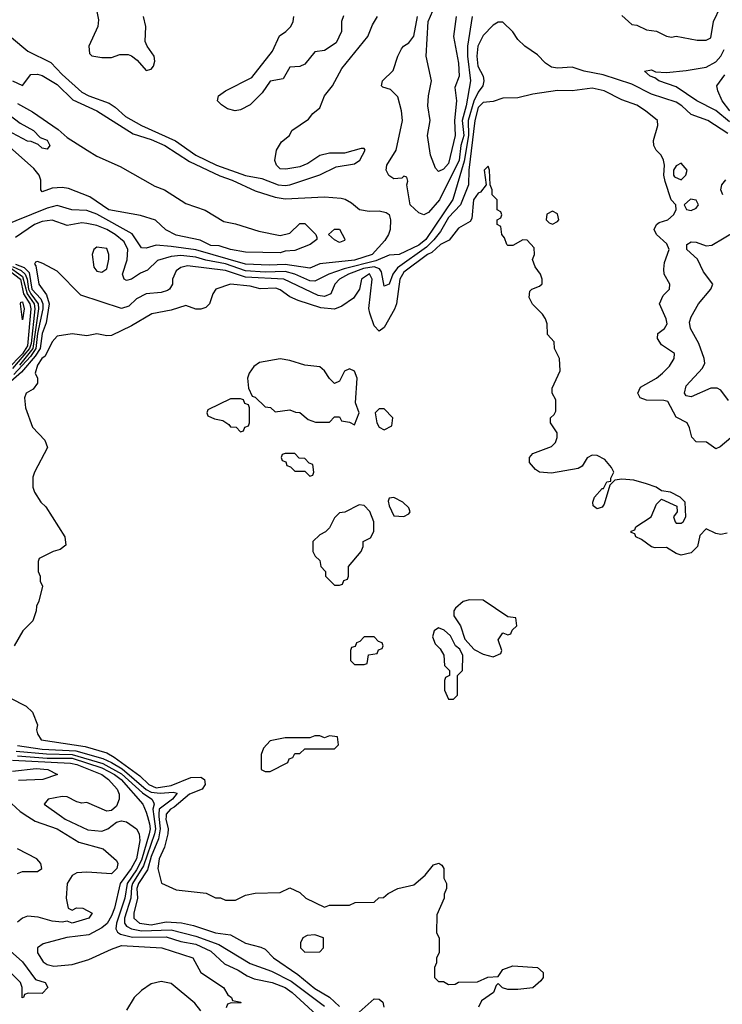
# Model space of a CAD drawing. Header units: inches. Extents: x 2380053 to 2584298, y 380219 to 546618.
# Tile 230 of 256: x 2473639 to 2476476, y 489242 to 493217. Entities that reach past the tile are written whole.
import ezdxf

# ---------------------------------------------------------------- set-up
doc = ezdxf.new("R2010")
doc.units = ezdxf.units.IN
doc.header["$MEASUREMENT"] = 0
doc.layers.add('C4478', color=7, linetype='Continuous')
doc.layers.add('C4479', color=7, linetype='Continuous')

msp = doc.modelspace()

# ---------------------------------------------------------------- linework, layer by layer
at = {"layer": 'C4478', "color": 2}
for points, elevation in [([(2473672.2, 490000), (2473700.8, 489980.8), (2473790, 489950.3), (2473876.9, 489896.9), (2473976, 489870), (2474030, 489822), (2474034.8, 489810), (2474030.6, 489790), (2474010, 489769.3), (2473910, 489776), (2473870, 489773.2), (2473850, 489762), (2473831, 489730), (2473826, 489670), (2473834, 489630), (2473850, 489622), (2473868.7, 489631.3), (2473894, 489630), (2473931.3, 489610), (2473918, 489590), (2473850, 489569.4), (2473830, 489578), (2473810, 489574), (2473770, 489577.2), (2473713.6, 489593.6), (2473670, 489597.2), (2473650, 489589.2), (2473630, 489574)], 18), ([(2473808, 490000), (2473822, 489990), (2473914.2, 489945.8), (2473970, 489941.6), (2473994, 489950), (2474030, 489978), (2474050, 489982.8), (2474070, 489978.8), (2474110.7, 489950), (2474120.5, 489930), (2474123.4, 489903.4), (2474110.1, 489830), (2474088.4, 489790), (2474045, 489730), (2474021.8, 489630), (2474010, 489598.7), (2473991.4, 489568.6), (2473970, 489551), (2473917.4, 489522.6), (2473828.6, 489511.4), (2473733.3, 489486.7), (2473710.4, 489470), (2473710.3, 489450), (2473734.1, 489414.1), (2473750, 489402.3), (2473776.2, 489396.2), (2473850, 489402.7), (2473917.7, 489422.3), (2474010, 489465.3), (2474050, 489478.9), (2474212, 489470), (2474338, 489430), (2474370.6, 489370.6), (2474462, 489310), (2474479.6, 489279.6), (2474494, 489270), (2474498, 489258), (2474532, 489250), (2474530, 489246), (2474492.7, 489247.3), (2474478, 489242), (2474472.7, 489227.3)], 22), ([(2474155, 490000), (2474163.2, 489970), (2474165.7, 489950), (2474162.1, 489930), (2474130, 489823.9), (2474110, 489785.5), (2474072.3, 489730), (2474063.5, 489670), (2474029.1, 489569.1), (2474026.8, 489546.8), (2474033.4, 489533.4), (2474045.8, 489525.8), (2474093.7, 489513.7), (2474230, 489514.2), (2474290, 489496), (2474350, 489484.7), (2474410, 489456.9), (2474465.9, 489405.9), (2474520.5, 489380.5), (2474556.7, 489356.7), (2474585.5, 489345.5), (2474658.8, 489330), (2474710, 489310.2), (2474739.5, 489290), (2474870, 489170.4)], 26), ([(2474180.2, 490000), (2474186.7, 489950), (2474183.4, 489930), (2474139.2, 489800.8), (2474094.6, 489730), (2474090, 489715.1), (2474087.8, 489670), (2474061.3, 489590), (2474061.6, 489570), (2474070, 489557.4), (2474090, 489546.2), (2474130, 489538.1), (2474250, 489542.5), (2474350, 489516.8), (2474443.2, 489483.2), (2474570, 489407.4), (2474655.6, 489375.6), (2474734.8, 489334.8), (2474870, 489234)], 30), ([(2474201.1, 490000), (2474205.8, 489950), (2474198.9, 489910), (2474170, 489838.3), (2474155.2, 489784.8), (2474119, 489730), (2474111.8, 489710), (2474114.7, 489670), (2474099.2, 489610), (2474099.6, 489590), (2474122.4, 489570), (2474170, 489563), (2474230, 489575), (2474291.6, 489571.5), (2474340.5, 489560.5), (2474429.6, 489530.4), (2474490, 489522.4), (2474550, 489488.4), (2474612.5, 489472.5), (2474630, 489464.9), (2474663, 489430), (2474761.7, 489361.7), (2474830, 489306.3), (2474890.2, 489270.2), (2474930, 489232.9)], 34), ([(2474229.5, 490000), (2474228.6, 489990), (2474238.4, 489950), (2474237.1, 489930), (2474223.8, 489876.2), (2474201.3, 489830), (2474196.3, 489790), (2474211.6, 489731.6), (2474270, 489704.7), (2474391.1, 489691.1), (2474430, 489672), (2474450, 489672), (2474470, 489662), (2474510, 489662), (2474550, 489682), (2474590, 489691.3), (2474690, 489694), (2474730, 489712), (2474770, 489694), (2474794, 489670), (2474870, 489634), (2474890, 489642), (2474970, 489642), (2474992.7, 489652.7), (2475070, 489654), (2475088.4, 489671.6), (2475107.3, 489672.7), (2475126, 489690), (2475166, 489710), (2475230, 489724.7), (2475276.5, 489763.5), (2475310, 489804.7), (2475331.6, 489811.6), (2475343.6, 489803.6), (2475351.3, 489790), (2475351.6, 489751.6), (2475362, 489730), (2475362, 489710), (2475352.7, 489687.3), (2475352, 489670), (2475323.6, 489603.6), (2475322, 489530), (2475332, 489510), (2475332, 489450), (2475322, 489430), (2475322, 489410), (2475314, 489390), (2475314, 489350), (2475330, 489334), (2475350, 489334), (2475370, 489322), (2475396.4, 489323.6), (2475410, 489332), (2475487.3, 489332.7), (2475528.4, 489351.6), (2475570, 489354), (2475590, 489382), (2475630, 489398), (2475730, 489391), (2475752, 489370), (2475752, 489350), (2475743.6, 489336.4), (2475710, 489308.7), (2475650, 489301.2), (2475610, 489302), (2475588.4, 489308.4), (2475570, 489326), (2475562, 489318), (2475552, 489290), (2475503.5, 489256.5), (2475491.3, 489230)], 38), ([(2473630, 489770.7), (2473650, 489778.8), (2473710, 489778), (2473728, 489790), (2473724, 489810), (2473708, 489830), (2473629.6, 489869.6)], 18), ([(2473588, 489468), (2473650, 489414), (2473702.8, 489342.8), (2473742, 489330), (2473752, 489310), (2473730, 489286), (2473672.7, 489287.3), (2473658, 489282), (2473654, 489270), (2473648.4, 489268.4), (2473648.7, 489310), (2473642, 489330), (2473606.3, 489366.3)], 18), ([(2474370, 489215.3), (2474346.3, 489246.3), (2474250, 489326), (2474210, 489334.5), (2474170, 489325.2), (2474130, 489297.2), (2474101, 489270), (2474070, 489218)], 22), ([(2475010, 489210.3), (2475070, 489264.4), (2475090, 489263), (2475104.9, 489250), (2475108.4, 489230)], 34)]:
    msp.add_lwpolyline(points, dxfattribs=dict(at, elevation=elevation))
at = {"layer": 'C4478', "color": 2, "elevation": 38}
msp.add_lwpolyline([(2474830, 489522), (2474799.6, 489520.4), (2474782, 489510), (2474772, 489490), (2474772, 489470), (2474790, 489452), (2474850, 489454), (2474866, 489470), (2474866, 489510)], close=True, dxfattribs=at)
at = {"layer": 'C4479', "color": 2}
for points, elevation in [([(2476070, 493234.8), (2476110, 493198), (2476130, 493194.8), (2476170, 493176), (2476210, 493170.7), (2476250, 493150.7), (2476270, 493147.3), (2476290, 493150.6), (2476374.4, 493134.4), (2476410, 493134.8), (2476430, 493144.7), (2476440.7, 493210), (2476468, 493270)], 30), ([(2473605.2, 493145.2), (2473671, 493090), (2473764.8, 493044.8), (2473810, 492995.8), (2473890, 492924.6), (2473917.3, 492910), (2474000, 492880), (2474024.2, 492864.2), (2474066.2, 492826.2), (2474130.5, 492790), (2474268.5, 492728.5), (2474350.6, 492670), (2474433.4, 492630), (2474550, 492587.9), (2474616.1, 492576.1), (2474682, 492550), (2474710, 492548), (2474730, 492551), (2474850, 492591.3), (2474916.5, 492623.5), (2474990, 492634.8), (2475012.7, 492650), (2475033.2, 492690), (2475030, 492698), (2475018, 492698), (2474950, 492679), (2474890, 492679), (2474850, 492668.7), (2474802.8, 492637.2), (2474770, 492624), (2474713.6, 492613.6), (2474690, 492615.3), (2474675.3, 492630), (2474669.2, 492649.2), (2474675.3, 492690), (2474696.4, 492723.6), (2474728, 492750), (2474738, 492770), (2474804.7, 492815.3), (2474822, 492838), (2474850, 492862), (2474869, 492910), (2474901.2, 492950), (2474939.3, 493020.7), (2475044, 493150), (2475063.7, 493196.3), (2475084, 493230)], 30), ([(2473950.8, 493250.8), (2473957.3, 493217.3), (2473954.8, 493190), (2473918, 493110), (2473921, 493081), (2473930, 493072), (2473970, 493064.7), (2474010, 493064.7), (2474043.1, 493076.9), (2474076.9, 493076.9), (2474090, 493072), (2474113.4, 493053.4), (2474150, 493012), (2474170, 493018), (2474179, 493030), (2474184, 493050), (2474181.2, 493070), (2474154, 493110), (2474146, 493130), (2474148.7, 493190), (2474138, 493230)], 34), ([(2474946.4, 493233.6), (2474938, 493210), (2474938, 493170), (2474916.3, 493123.7), (2474870, 493093.2), (2474830, 493088), (2474790, 493038), (2474770, 493028), (2474730, 493026), (2474702, 492978), (2474650, 492968.7), (2474618.4, 492921.6), (2474570, 492873.2), (2474530, 492853.2), (2474509.2, 492849.2), (2474478, 492858), (2474453.6, 492873.6), (2474438, 492890), (2474442, 492910), (2474470, 492930.8), (2474576.3, 492983.7), (2474659, 493090), (2474687.6, 493152.4), (2474714, 493170), (2474733.2, 493190), (2474742.7, 493210), (2474745.2, 493230)], 30), ([(2475465.8, 493230), (2475446.2, 493110), (2475446.5, 493070), (2475458.6, 492970), (2475442, 492870), (2475424.8, 492810), (2475431.6, 492750), (2475420.1, 492710), (2475412.7, 492650), (2475334.3, 492490), (2475290, 492439.3), (2475270, 492429.4), (2475250, 492437.2), (2475216, 492470), (2475202, 492550), (2475206, 492566), (2475202, 492582), (2475190, 492586), (2475182, 492578), (2475150, 492575.3), (2475129, 492589), (2475119, 492610), (2475121.2, 492630), (2475159, 492690), (2475184.5, 492810), (2475180.7, 492850), (2475165.8, 492905.8), (2475136.2, 492936.2), (2475104.5, 492944.5), (2475099, 492950), (2475103.7, 492970), (2475147.2, 493012.8), (2475165.2, 493070), (2475180.2, 493099.8), (2475188, 493110), (2475210, 493124), (2475230, 493150.7), (2475245.6, 493230)], 26), ([(2475400.7, 493230), (2475390.6, 493149.4), (2475410, 493042), (2475413.7, 492990), (2475395.9, 492944.1), (2475403, 492890), (2475393.8, 492810), (2475397.4, 492750), (2475370, 492637.2), (2475350, 492614), (2475330, 492604), (2475318, 492618), (2475298, 492670), (2475285.1, 492750), (2475296, 492810), (2475287.3, 492870), (2475289.6, 492910.4), (2475301.2, 492970), (2475279.3, 493070), (2475288.2, 493210), (2475307, 493253)], 22), ([(2476498, 492758), (2476417.2, 492810), (2476350, 492834), (2476311.8, 492870), (2476290, 492884.2), (2476190, 492916.9), (2476110, 492957.6), (2475994.2, 492994.2), (2475918, 493010), (2475870, 493025.2), (2475810, 493021.2), (2475785.6, 493025.6), (2475762, 493042), (2475730, 493075.3), (2475678, 493110), (2475650, 493138), (2475630, 493168), (2475590, 493208), (2475570, 493208), (2475550, 493195.3), (2475510, 493153.2), (2475489.2, 493110.8), (2475484.7, 493070), (2475489.1, 493030), (2475510.5, 492990), (2475513, 492970), (2475508.2, 492950), (2475490, 492925.1), (2475472.2, 492887.8), (2475449.1, 492810.9), (2475451.5, 492750), (2475433.3, 492646.7), (2475388.2, 492491.8), (2475279.2, 492330), (2475250, 492307.5), (2475171.3, 492270), (2475130, 492267), (2475076.4, 492243.6), (2474948.4, 492211.6), (2474887.3, 492190), (2474830, 492161.7), (2474810, 492163.1), (2474749.5, 492190), (2474710, 492200.6), (2474630, 492197.6), (2474550, 492203.2), (2474470, 492231.6), (2474390, 492246.1), (2474350, 492258.7), (2474290, 492265), (2474250, 492261.4), (2474195.3, 492244.7), (2474154.3, 492205.7), (2474126.4, 492193.6), (2474090, 492169.5), (2474070, 492164.5), (2474061.2, 492170), (2474054, 492190), (2474072.2, 492247.8), (2474075.1, 492290), (2474060, 492320), (2474024.7, 492350), (2473990, 492370.7), (2473950, 492386.6), (2473910, 492395.1), (2473890, 492396.9), (2473830, 492386.6), (2473770, 492407.8), (2473730, 492403), (2473699.1, 492390), (2473621.4, 492338.6)], 30), ([(2476504.7, 492804.7), (2476450, 492850.9), (2476372.3, 492890), (2476290, 492946.6), (2476219, 492970), (2476202.9, 492982.9), (2476184, 492990), (2476162, 493010), (2476190, 493014.9), (2476206.4, 493006.4), (2476250, 493003.8), (2476330, 493012), (2476410, 493026.3), (2476450, 493047), (2476470, 493070.4), (2476483.2, 493096.8)], 26), ([(2473610, 492971), (2473650, 492952), (2473683.7, 492996.3), (2473710, 492998), (2473730, 492992.4), (2473790, 492955.3), (2473853.5, 492893.5), (2473950.6, 492850), (2474096.7, 492756.7), (2474170, 492733.8), (2474224.4, 492710), (2474324.6, 492644.6), (2474446.9, 492586.9), (2474497.1, 492570), (2474590, 492526.7), (2474670, 492500.2), (2474710, 492494), (2474870, 492502), (2474937.1, 492497.1), (2474953.2, 492493.2), (2474978.5, 492478.5), (2475010.8, 492450.8), (2475050, 492444.4), (2475090, 492446), (2475118.8, 492438.8), (2475130.4, 492430.4), (2475135.8, 492410), (2475134.6, 492370), (2475127.4, 492350), (2475113.6, 492326.4), (2475062.4, 492270), (2474990, 492246.4), (2474850, 492231.5), (2474810, 492213.6), (2474710, 492229.1), (2474646.2, 492226.1), (2474550, 492229.9), (2474350, 492288.4), (2474250, 492301.4), (2474190, 492307.1), (2474150, 492295.6), (2474130, 492296), (2474093.2, 492353.2), (2473950, 492431.8), (2473910, 492447.6), (2473849.8, 492449.8), (2473790, 492466.9), (2473750, 492456.4), (2473559.8, 492380.2)], 26), ([(2476506.3, 492850), (2476474.5, 492890), (2476457.2, 492930), (2476454, 492950), (2476485.4, 492994.6)], 22), ([(2476510, 491528.7), (2476467.1, 491492.9), (2476450, 491485.2), (2476411.9, 491511.9), (2476370, 491513.2), (2476352.1, 491532.1), (2476343.7, 491570), (2476333.2, 491590), (2476290, 491613.2), (2476255.3, 491675.3), (2476240.2, 491680.2), (2476170, 491681.3), (2476144, 491690), (2476134.5, 491710), (2476146, 491734), (2476209.3, 491770), (2476234, 491790), (2476262, 491818), (2476281.2, 491850), (2476282, 491870), (2476230, 491905.2), (2476214, 491930), (2476215.3, 491950), (2476242, 491970), (2476252.7, 491990), (2476249, 492010), (2476222, 492070), (2476236.6, 492103.4), (2476262, 492130), (2476264, 492150), (2476241.2, 492190), (2476239.3, 492210), (2476242.5, 492237.5), (2476260.7, 492290), (2476252.3, 492312.3), (2476209.6, 492349.6), (2476201.2, 492370), (2476209.3, 492390.7), (2476220.9, 492399.1), (2476255.3, 492410), (2476279, 492430), (2476288.7, 492450), (2476288, 492470), (2476268.7, 492490), (2476244.7, 492564.7), (2476239, 492590), (2476242, 492630), (2476238, 492650), (2476228.7, 492670), (2476208.7, 492690), (2476199, 492710), (2476197.2, 492730), (2476216, 492790), (2476214, 492810), (2476165.2, 492850), (2476130, 492872.3), (2476070, 492894.5), (2475999, 492930), (2475950, 492941.3), (2475870, 492929.6), (2475810, 492931.1), (2475710, 492916.4), (2475650, 492902.3), (2475590, 492900.5), (2475550, 492886.6), (2475510, 492883.1), (2475490, 492862.4), (2475476.3, 492810), (2475452.4, 492610), (2475451.3, 492550), (2475418.8, 492470), (2475370, 492418.5), (2475337.8, 492362.2), (2475311.5, 492328.5), (2475280.9, 492299.1), (2475164.7, 492215.3), (2475144.9, 492190), (2475130, 492149.4), (2475110, 492142), (2475099.3, 492199.3), (2475091.8, 492211.8), (2475070, 492219.6), (2475027.2, 492212.8), (2474966.7, 492190), (2474930.3, 492170), (2474911.6, 492150), (2474894.9, 492110), (2474870, 492099.3), (2474844.3, 492104.3), (2474705.2, 492170), (2474550, 492178.3), (2474470, 492204.1), (2474315.8, 492224.2), (2474290, 492217), (2474270, 492204), (2474256.3, 492170), (2474255.5, 492150), (2474244, 492130), (2474235.8, 492124.2), (2474210, 492115.6), (2474148.8, 492111.2), (2474110.7, 492090), (2474079.3, 492060.7), (2474050, 492051.8), (2473885.6, 492105.6), (2473790, 492202), (2473732.5, 492232.5), (2473710, 492241.2), (2473702, 492238), (2473698.8, 492230), (2473704.1, 492224.1), (2473715.5, 492150), (2473746.7, 492106.7), (2473758.2, 492070), (2473746, 491994), (2473729.2, 491950), (2473721.6, 491890), (2473701.2, 491858.8), (2473645.9, 491794.1), (2473603.5, 491756.5)], 34), ([(2473630, 492878.7), (2473690, 492844.9), (2473793.6, 492773.6), (2473830, 492742.4), (2473910.7, 492690), (2473950, 492666.7), (2474044.8, 492624.8), (2474184.8, 492544.8), (2474222.8, 492530), (2474310, 492474.9), (2474388.3, 492448.3), (2474462.8, 492402.8), (2474510, 492393.4), (2474604.1, 492364.1), (2474690, 492346), (2474730, 492356), (2474770, 492394), (2474790, 492394), (2474834, 492350), (2474838, 492338), (2474838, 492330), (2474812, 492310), (2474750, 492285.2), (2474710, 492282.7), (2474690, 492276), (2474550, 492278.4), (2474490, 492289.7), (2474444, 492304), (2474410, 492305.7), (2474367.3, 492327.3), (2474270, 492348), (2474228.3, 492368.3), (2474187.5, 492407.5), (2474126.8, 492426.8), (2473999, 492450), (2473921.7, 492501.7), (2473835.6, 492535.6), (2473810, 492539.5), (2473770, 492537), (2473730, 492522), (2473724, 492530), (2473723.7, 492570), (2473718, 492590), (2473696.4, 492616.4), (2473462.5, 492822.5)], 22), ([(2473594.9, 492834.9), (2473640.3, 492800.3), (2473694.8, 492770), (2473722, 492742), (2473750, 492730.5), (2473761, 492710), (2473750, 492695.3), (2473730, 492699), (2473713.6, 492713.6), (2473685.6, 492725.6), (2473670, 492726.6), (2473590, 492769.7)], 18), ([(2476495.5, 491144.5), (2476470, 491139.3), (2476450, 491142.7), (2476410, 491162), (2476385.5, 491134.5), (2476376, 491090), (2476350, 491065.2), (2476310, 491056), (2476290, 491062.7), (2476250, 491087), (2476205.2, 491085.2), (2476190, 491088.7), (2476150, 491119), (2476126, 491130), (2476122, 491142), (2476107.3, 491147.3), (2476107.3, 491152.7), (2476122, 491158), (2476126, 491170), (2476188.7, 491210), (2476210, 491262), (2476230, 491282), (2476292.7, 491252.7), (2476294, 491230), (2476278, 491210), (2476284.7, 491190), (2476290, 491184.7), (2476310, 491184.7), (2476318, 491190), (2476328, 491210), (2476326, 491270), (2476306, 491290), (2476266, 491310), (2476230, 491315.3), (2476208, 491330), (2476170, 491344), (2476118, 491358), (2476070, 491362), (2476042, 491358), (2476022, 491338), (2475998, 491262), (2475990, 491248.7), (2475970, 491242), (2475954.6, 491254.6), (2475953.2, 491270), (2475959.3, 491290), (2475990, 491324.7), (2475995.3, 491324.7), (2476010, 491352), (2476026, 491354), (2476026, 491366), (2476038, 491390), (2476028.7, 491410), (2476002, 491442), (2475970, 491457.2), (2475950, 491459), (2475930, 491448.7), (2475910, 491415.3), (2475894, 491406), (2475786.3, 491386.3), (2475738, 491390), (2475720.9, 491400.9), (2475697.2, 491430), (2475697.2, 491450), (2475710, 491466), (2475785.8, 491494.2), (2475802.7, 491510), (2475809.3, 491530), (2475809.2, 491550), (2475782, 491590), (2475782, 491610), (2475797.2, 491622.8), (2475803.1, 491636.9), (2475803.1, 491683.1), (2475789, 491710), (2475789, 491730), (2475820.4, 491799.6), (2475818, 491850), (2475798, 491890), (2475796.4, 491916.4), (2475770, 491946), (2475768.7, 491990), (2475762, 492010), (2475750, 492028), (2475708.9, 492068.9), (2475696.4, 492096.4), (2475698, 492122), (2475706, 492130), (2475738, 492142), (2475748.4, 492151.6), (2475748.7, 492170), (2475742, 492190), (2475720.2, 492220.2), (2475708.7, 492248.7), (2475718, 492270), (2475716.4, 492296.4), (2475687.3, 492327.3), (2475670, 492328), (2475630, 492306), (2475610, 492306), (2475606, 492310), (2475596.4, 492336.4), (2475586, 492350), (2475582, 492382), (2475566, 492390), (2475566, 492410), (2475582, 492418), (2475586, 492430), (2475582, 492442), (2475566, 492450), (2475566, 492490), (2475546, 492510), (2475546, 492530), (2475538, 492550), (2475535.3, 492610), (2475530, 492626), (2475514, 492610), (2475522, 492550), (2475499.1, 492520.9), (2475490, 492517.2), (2475471.3, 492490), (2475464.7, 492415.3), (2475458, 492402), (2475410, 492375.3), (2475373.2, 492326.8), (2475337.3, 492310), (2475302.6, 492277.4), (2475285.7, 492270), (2475190, 492198.5), (2475173.8, 492170), (2475159.5, 492070), (2475151.7, 492048.3), (2475110, 491974), (2475090, 491959.3), (2475070, 491982), (2475051.9, 492031.9), (2475049, 492051), (2475062.4, 492170), (2475051.2, 492191.2), (2475019.1, 492170), (2475011.3, 492130), (2474986.4, 492093.6), (2474939.3, 492060.7), (2474910, 492049.2), (2474854, 492054), (2474763.8, 492083.8), (2474730, 492098), (2474690, 492127.3), (2474672.9, 492132.9), (2474610, 492131.1), (2474570, 492141.1), (2474490.5, 492149.5), (2474430.9, 492129.1), (2474418, 492110), (2474404.7, 492070), (2474390, 492055.3), (2474370, 492048.7), (2474350, 492048.7), (2474310, 492064), (2474250, 492044), (2474172, 492030), (2474090, 491980.9), (2474010, 491942.7), (2473990, 491941.2), (2473950, 491949), (2473910, 491941.2), (2473850, 491949.2), (2473790, 491939), (2473770, 491917.2), (2473741.1, 491858.9), (2473728.8, 491850), (2473710, 491822), (2473701, 491790), (2473711.3, 491770), (2473711.3, 491750), (2473693.7, 491726.3), (2473664.7, 491710), (2473658, 491690), (2473662.8, 491650), (2473690, 491572), (2473739.8, 491519.8), (2473751, 491490), (2473698, 491390), (2473691.3, 491370), (2473691.3, 491330), (2473698, 491310), (2473724.7, 491270), (2473744.7, 491250), (2473821, 491130), (2473824.7, 491095.3), (2473802, 491078), (2473774, 491070), (2473718, 491042), (2473714, 491030), (2473714, 490990), (2473722, 490970), (2473722, 490950), (2473731.3, 490930), (2473716, 490870), (2473706, 490850), (2473704.7, 490830), (2473691.3, 490790), (2473651.3, 490750), (2473616, 490690)], 38), ([(2476477.2, 492510), (2476469.4, 492530), (2476473.2, 492550), (2476490, 492570.7)], 30), ([(2476500.1, 491680.1), (2476470, 491721.2), (2476455.3, 491730), (2476430, 491729.5), (2476350, 491694.5), (2476330, 491699.3), (2476322.9, 491710), (2476330, 491738.8), (2476395.1, 491810), (2476404.5, 491830), (2476402, 491850), (2476380.7, 491910), (2476347.3, 491970), (2476343.3, 491996.7), (2476350, 492018), (2476379, 492070), (2476429.2, 492130), (2476437.2, 492150), (2476399.6, 492199.6), (2476375.1, 492250), (2476332, 492290), (2476332.7, 492310), (2476350, 492320.4), (2476370, 492319.5), (2476410, 492303.8), (2476433.1, 492306.9), (2476533.2, 492366.8)], 30), ([(2473578.2, 492218.2), (2473641.5, 492170), (2473654.7, 492110), (2473679.4, 492070), (2473683.3, 492050), (2473670, 491900.8), (2473650, 491867.9), (2473590, 491807)], 18), ([(2473586.3, 492226.3), (2473650, 492181), (2473669, 492110), (2473697, 492070), (2473699.5, 492050), (2473685.1, 491910), (2473679, 491890), (2473610, 491808.6)], 22), ([(2473610, 492221.1), (2473644.6, 492204.6), (2473661.5, 492190), (2473669.1, 492170), (2473673.9, 492130), (2473683.5, 492110), (2473713.8, 492070), (2473715.2, 492050), (2473691.4, 491890), (2473637.4, 491822.6)], 26), ([(2473621.8, 492230), (2473657.2, 492217.2), (2473677.2, 492197.2), (2473688, 492130), (2473723.9, 492090), (2473732.8, 492070), (2473732.8, 492050), (2473710.6, 491950), (2473704.5, 491890), (2473682.3, 491857.7), (2473615.5, 491784.5)], 30), ([(2473599.6, 490479.6), (2473665.4, 490445.4), (2473690, 490422), (2473710.9, 490370.9), (2473706, 490350), (2473710, 490334), (2473726, 490310), (2473903.2, 490283.2), (2473990, 490257.3), (2474020.4, 490240.4), (2474124.3, 490164.3), (2474159.7, 490130), (2474190, 490116.1), (2474250, 490125), (2474330, 490158.4), (2474370, 490158.8), (2474385.3, 490150), (2474387, 490130), (2474374.9, 490110), (2474324.6, 490090), (2474262.3, 490037.7), (2474247, 490030), (2474230.5, 490010), (2474229.5, 490000)], 38), ([(2473624.2, 490264.3), (2473747.1, 490253), (2473850, 490250.9), (2473974.7, 490214.7), (2474050, 490172.7), (2474135.2, 490095.2), (2474172.2, 490070), (2474178.8, 490058.8), (2474181.2, 490050), (2474176.4, 490030), (2474180.2, 490000)], 30), ([(2473630, 490286.3), (2473730, 490272.1), (2473865.2, 490265.2), (2473974, 490234), (2474010, 490218.4), (2474052.1, 490192.1), (2474149.7, 490109.7), (2474170, 490098.8), (2474205.8, 490094.2), (2474259.1, 490099.1), (2474274.6, 490094.6), (2474255.2, 490070), (2474202.5, 490030), (2474200.1, 490010), (2474201.1, 490000)], 34), ([(2473610, 490227.2), (2473844.1, 490215.9), (2473870, 490210.1), (2473970.3, 490170), (2473997.1, 490150), (2474032.4, 490110), (2474040.5, 490090), (2474040.5, 490070), (2474030, 490042), (2474010, 490024), (2473990, 490021.2), (2473910, 490057.2), (2473890, 490054), (2473870, 490059), (2473830, 490079.3), (2473810, 490080.9), (2473754, 490070), (2473738, 490050), (2473808, 490000)], 22), ([(2473630, 490244.8), (2473750, 490236.2), (2473850, 490235.2), (2473970, 490197.1), (2474021.6, 490170), (2474048.4, 490150), (2474135.3, 490050), (2474150, 490018), (2474155, 490000)], 26), ([(2473610, 490182.8), (2473705.7, 490194.3), (2473752, 490190), (2473792, 490170), (2473732, 490150), (2473634.4, 490145.6)], 18), ([(2473588.3, 490068.3), (2473640.9, 490020.9), (2473672.2, 490000)], 18)]:
    msp.add_lwpolyline(points, dxfattribs=dict(at, elevation=elevation))
for points, elevation in [([(2476310, 492638), (2476290, 492628), (2476278, 492610), (2476278, 492590), (2476282.8, 492582.8), (2476310, 492571.3), (2476328.7, 492590), (2476333.2, 492610)], 34), ([(2476347.3, 492492.7), (2476322, 492470), (2476331.3, 492451.3), (2476350, 492447.3), (2476370, 492456), (2476379.3, 492470), (2476370, 492488.7)], 34), ([(2475790, 492444), (2475767.5, 492432.5), (2475764.7, 492410), (2475776.9, 492396.9), (2475790, 492391.3), (2475810, 492402), (2475815.3, 492410), (2475810, 492434)], 38), ([(2474930, 492318), (2474910, 492328), (2474886, 492350), (2474910, 492372), (2474930, 492371.3), (2474951.6, 492331.6), (2474950, 492326)], 22), ([(2473950, 492299), (2473938, 492290), (2473931.3, 492270), (2473938, 492218), (2473950, 492202), (2473970, 492198), (2473990, 492212), (2473999.3, 492250), (2473999.3, 492270), (2473990, 492294)], 34), ([(2473650, 492006), (2473642.4, 492070), (2473643.5, 492076.5), (2473650, 492077.6), (2473657.3, 492050)], 14), ([(2474690, 491848.7), (2474607.1, 491832.9), (2474583.5, 491816.5), (2474564.7, 491790), (2474558, 491770), (2474562, 491730), (2474578, 491698), (2474590, 491694), (2474630, 491654), (2474651.6, 491651.6), (2474670, 491634), (2474730, 491642), (2474752.7, 491632.7), (2474770, 491632), (2474803.6, 491603.6), (2474832.7, 491592.7), (2474890, 491592), (2474910, 491614), (2474930, 491614), (2474938, 491598), (2474970, 491592), (2474990, 491582), (2475009, 491630), (2474994, 491670), (2475002, 491770), (2474990, 491798), (2474970, 491808), (2474950, 491798), (2474930, 491758), (2474910, 491748.7), (2474890, 491768.7), (2474870, 491799), (2474850, 491815.3), (2474790, 491822), (2474730, 491842)], 42), ([(2474530, 491686), (2474490, 491686), (2474398, 491642), (2474394, 491630), (2474398, 491618), (2474425.4, 491605.4), (2474459.6, 491599.6), (2474483.6, 491583.6), (2474490, 491574), (2474512.7, 491572.7), (2474530, 491554), (2474542, 491558), (2474547.3, 491572.7), (2474562, 491578), (2474566, 491590), (2474566, 491650), (2474562, 491662), (2474547.3, 491667.3), (2474542, 491682)], 42), ([(2475110, 491646), (2475090, 491646), (2475074, 491630), (2475081, 491590), (2475090, 491572), (2475110, 491562), (2475142, 491578), (2475146, 491610)], 42), ([(2474750, 491466), (2474710, 491466), (2474698, 491462), (2474694, 491450), (2474698, 491438), (2474712.7, 491432.7), (2474718, 491418), (2474732.7, 491412.7), (2474750, 491394), (2474790, 491394), (2474810, 491374), (2474822, 491378), (2474826, 491390), (2474822, 491422), (2474807.3, 491427.3), (2474790, 491446), (2474767.3, 491447.3)], 42), ([(2475150, 491288), (2475130, 491286), (2475126, 491274), (2475130, 491254), (2475150, 491214), (2475190, 491212), (2475210, 491222), (2475215.3, 491230), (2475210, 491246), (2475186, 491270)], 42), ([(2475010, 491258), (2474951.6, 491228.4), (2474930, 491226), (2474910, 491206), (2474890, 491166), (2474874, 491150), (2474850, 491138), (2474822, 491110), (2474822, 491070), (2474831.6, 491051.6), (2474850, 491034), (2474854, 491010), (2474874, 490990), (2474874, 490970), (2474910, 490934), (2474930, 490934), (2474942, 490938), (2474947.3, 490952.7), (2474962, 490958), (2474966, 490970), (2474966, 491010), (2475018, 491070), (2475026, 491090), (2475026, 491110), (2475054.6, 491125.4), (2475068.7, 491151.3), (2475069, 491190), (2475052.1, 491232.1), (2475030, 491255.3)], 42), ([(2475454.6, 490874.6), (2475430, 490868.7), (2475398, 490842), (2475391, 490830), (2475391.1, 490811.1), (2475418, 490770), (2475436, 490716), (2475474.4, 490674.4), (2475510, 490656), (2475550, 490644.7), (2475582, 490658), (2475586, 490670), (2475570, 490714), (2475590, 490742), (2475610, 490734), (2475622, 490738), (2475627.3, 490752.7), (2475646, 490770), (2475642, 490802), (2475610, 490806), (2475510, 490874)], 42), ([(2475070, 490726), (2475030, 490726), (2475012.7, 490707.3), (2474998, 490702), (2474992.7, 490687.3), (2474978, 490682), (2474974, 490670), (2474974, 490630), (2474990, 490614), (2475030, 490614), (2475042, 490618), (2475047.3, 490652.7), (2475082, 490658), (2475087.3, 490672.7), (2475102, 490678), (2475106, 490690), (2475102, 490702), (2475087.3, 490707.3)], 42), ([(2475330, 490762), (2475312, 490750), (2475305.4, 490725.4), (2475316.9, 490696.9), (2475336.9, 490676.9), (2475351.6, 490651.6), (2475354, 490610), (2475374, 490590), (2475374, 490570), (2475358, 490562), (2475354, 490550), (2475354, 490510), (2475370, 490474), (2475390, 490474), (2475406, 490490), (2475406, 490570), (2475426, 490590), (2475428, 490650), (2475415.3, 490675.3), (2475398, 490690), (2475378, 490730), (2475352.7, 490752.7)], 42), ([(2474890, 490326), (2474870, 490318), (2474850, 490326), (2474830, 490326), (2474810, 490318), (2474710, 490318), (2474650, 490306), (2474623.6, 490276.4), (2474614, 490250), (2474614, 490190), (2474630, 490182), (2474650, 490182), (2474722, 490218), (2474727.3, 490232.7), (2474742, 490238), (2474750, 490254), (2474770, 490254), (2474790, 490274), (2474910, 490274), (2474926, 490290), (2474922, 490322)], 42)]:
    msp.add_lwpolyline(points, close=True, dxfattribs=dict(at, elevation=elevation))

doc.saveas('drawing.dxf')
